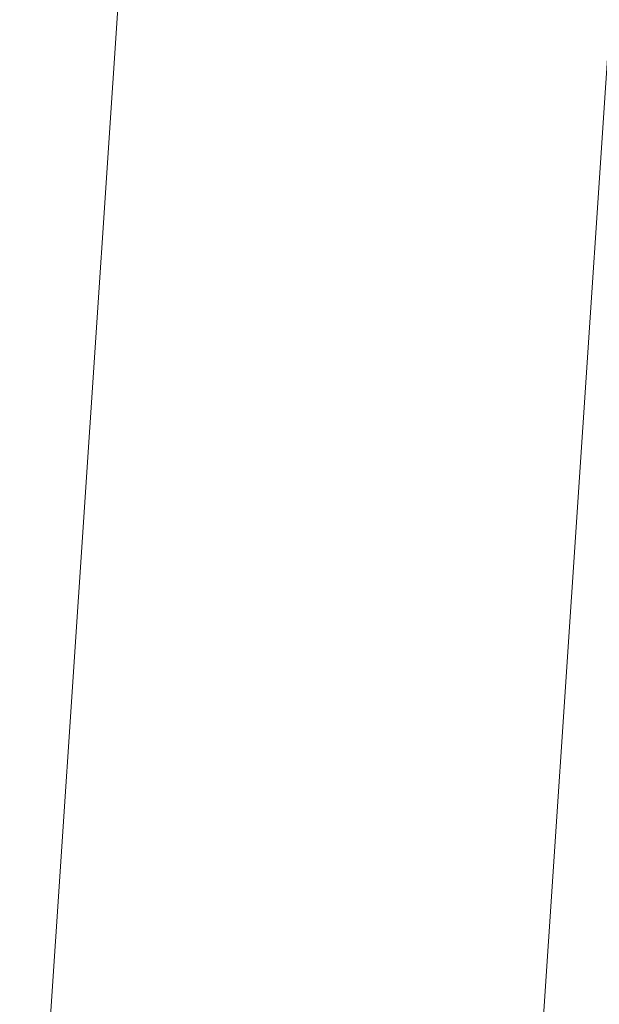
# Model space of a CAD drawing. Header units: metres. Extents: x 167411 to 168816, y 461777 to 462985.
# Tile 125 of 256: x 167519.328 to 167519.58, y 462778.311 to 462778.738. Entities that reach past the tile are written whole.
import ezdxf

# ---------------------------------------------------------------- set-up
doc = ezdxf.new("R2010")
doc.units = ezdxf.units.M
doc.header["$LTSCALE"] = 0.5
doc.layers.add('Zuid-N-WE-GW-AANVULLEN-menggranulaat uitvullen', color=7, linetype='Continuous', lineweight=18, true_color=0xff7f01)
doc.layers.add('Zuid-N-WE-GW-AANVULLEN-zand uitvullen', color=7, linetype='Continuous', lineweight=18, true_color=0x3fff01)

msp = doc.modelspace()

# ---------------------------------------------------------------- hatches: boundary and pattern name
at = {"layer": 'Zuid-N-WE-GW-AANVULLEN-menggranulaat uitvullen', "transparency": 33554687}
h = msp.add_hatch(dxfattribs=at)
h.set_pattern_fill('ANSI31', color=256, scale=20, angle=45)
h.set_pattern_definition([(90, (0, 0), (-2.5, 0), [])])
h.paths.add_polyline_path([(167519.61059, 462779.12347), (167519.38783, 462775.78782), (167518.02635, 462755.32974), (167524.11609, 462754.97605), (167525.48187, 462775.42725), (167525.70156, 462778.71679)])

# ---------------------------------------------------------------- linework, layer by layer
at = {"layer": 'Zuid-N-WE-GW-AANVULLEN-menggranulaat uitvullen'}
msp.add_lwpolyline([(167519.61059, 462779.12347), (167519.38783, 462775.78782), (167518.02635, 462755.32974), (167524.11609, 462754.97605), (167525.48187, 462775.42725), (167525.70156, 462778.71679)], close=True, dxfattribs=at)
at = {"layer": 'Zuid-N-WE-GW-AANVULLEN-zand uitvullen'}
msp.add_lwpolyline([(167499.60318, 462780.04037, -0.004446), (167512.63398, 462779.46317), (167510.8733, 462753.09875), (167517.42934, 462753.21381), (167517.53931, 462754.8605), (167512.54785, 462755.15518), (167513.95667, 462776.25076), (167518.94556, 462775.91759), (167518.93755, 462775.79765), (167519.17295, 462775.77623), (167519.38905, 462779.01212), (167519.48883, 462779.00546), (167519.76808, 462783.18706), (167519.77272, 462783.25647), (167518.82443, 462783.31528), (167512.85714, 462783.65724), (167512.74556, 462781.5602, 0.004446), (167499.67745, 462782.13906, 0.023972)], format="xyb", dxfattribs=at)

doc.saveas('drawing.dxf')
